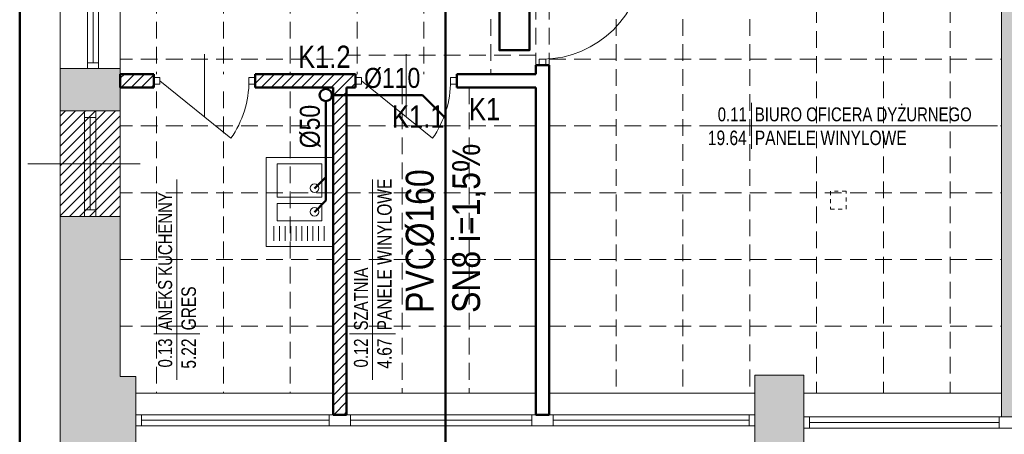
# Model space of a CAD drawing. Header units: millimetres. Extents: x -23540 to 53212, y -37964 to 41185.
# Tile 72 of 203: x -4095 to -3211, y -32273 to -31900. Entities that reach past the tile are written whole.
import ezdxf
from ezdxf.enums import TextEntityAlignment as Align

# ---------------------------------------------------------------- set-up
doc = ezdxf.new("R2010")
doc.units = ezdxf.units.MM
doc.linetypes.add('0.5_0.5', pattern=[1, 0.5, -0.5])
doc.linetypes.add('DASHEDX2', pattern=[1.5, 1, -0.5])
doc.layers.get('0').update_dxf_attribs({"lineweight": 18})
for name, color, linetype, lineweight in [('BA_KS_ist.', 34, 'Continuous', 50), ('BA_met', 7, 'Continuous', 18), ('BA_sym', 7, 'Continuous', 18), ('M_Ramki rysunków', 2, 'Continuous', 18), ('mm_klimatyzacja', 94, 'Continuous', 50), ('MM_KS_OPISY', 7, 'Continuous', 9), ('mm_opisy_2_KS', 1, 'Continuous', 18), ('PG_PRZERYWANE_ŚREDNIE', 1, 'DASHEDX2', 18), ('PG_WIDOKOWE_CIENKIE', 1, 'Continuous', 18), ('PG_WYPOSAŻENIE', 1, 'Continuous', 18), ('PG_ŚCIANY_DZIAŁOWE', 3, 'Continuous', 18), ('Wyposażenie', 134, 'Continuous', 18), ('WYPOSAŻENIE GARAŻU', 253, 'Continuous', 5)]:
    doc.layers.add(name, color=color, linetype=linetype, lineweight=lineweight)
doc.styles.add('ROMANS', font='bikromsw.shx', dxfattribs={"width": 0.8})
doc.styles.get("Standard").update_dxf_attribs({"font": 'arial.ttf'})

# ---------------------------------------------------------------- blocks, each defined once
blk = doc.blocks.new('bikmet')
blk.add_line((0, 1.65), (0, -1.65))
at = {"style": 'ROMANS', "width": 0.8}
blk.add_attdef('NRPOM', text='', height=1, dxfattribs=at).set_placement((-0.333, 0.333), align=Align.RIGHT)
blk.add_attdef('NWAPOM', (0.25, 0.333), '', height=1, dxfattribs=at)
blk.add_attdef('RAREA', text='', height=1.042, dxfattribs=at).set_placement((-0.333, -0.333), align=Align.TOP_RIGHT)
blk.add_attdef('PODLOGA', text='', height=1.042, dxfattribs=at).set_placement((0.25, -0.333), align=Align.TOP_LEFT)
blk = doc.blocks.new('jamb')
blk.add_lwpolyline([(-0.5, -0.5), (-0.5, 0.5), (0.5, 0.5), (0.5, -0.5)], close=True)
blk = doc.blocks.new('dr1h901')
at = {"color": 0}
blk.add_line((-0.5, 0), (-0.5, 1), dxfattribs=at)
blk.add_line((0, 0.3622), (0, -0.2655))
blk.add_arc((-0.5, 0), 1, 0, 90, dxfattribs=at)

msp = doc.modelspace()

# ---------------------------------------------------------------- hatches: boundary and pattern name
at = {"layer": 'PG_ŚCIANY_DZIAŁOWE', "true_color": 0x636466, "transparency": 33554610}
h = msp.add_hatch(color=251, dxfattribs=at)
h.dxf.hatch_style = 1
h.paths.add_polyline_path([(-3198.41, -31625.84), (-3226.91, -31625.84), (-3226.91, -31640.84), (-3213.41, -31640.84), (-3213.41, -32257.34), (-3198.41, -32257.34)])
h = msp.add_hatch(color=251, dxfattribs=at)
h.dxf.hatch_style = 1
h.paths.add_polyline_path([(-4004.41, -31944.34), (-4058.41, -31944.34), (-4058.41, -31982.34), (-4004.41, -31982.34)])
h = msp.add_hatch(color=251, dxfattribs=at)
h.dxf.hatch_style = 1
h.paths.add_polyline_path([(-4004.41, -32077.34), (-4043.53, -32077.34), (-4043.53, -32144.83), (-4058.41, -32144.83), (-4058.41, -32289.84), (-3990.41, -32289.84), (-3990.41, -32235.84), (-3990.41, -32220.84), (-4004.41, -32220.84)])
h.paths.add_polyline_path([(-4043.53, -32077.34), (-4058.41, -32077.34), (-4058.41, -32144.83), (-4043.53, -32144.83)], flags=17)
h = msp.add_hatch(color=251, dxfattribs=at)
h.dxf.hatch_style = 1
h.paths.add_polyline_path([(-3390.91, -32219.84), (-3434.91, -32219.84), (-3434.91, -32289.84), (-3390.91, -32289.84)])

# ---------------------------------------------------------------- linework, layer by layer
at = {"color": 251, "true_color": 0x636466}
for p, q in [((-4058.41, -31982.34), (-4058.41, -29819.84)), ((-3213.41, -31640.84), (-3213.41, -32257.34)), ((-4033.91, -31944.34), (-4033.91, -31666.34)), ((-4023.91, -31944.34), (-4023.91, -31666.34)), ((-4004.41, -31666.34), (-4004.41, -31982.34)), ((-4028.91, -31939.34), (-4028.91, -31864.84)), ((-4023.91, -31939.34), (-4033.91, -31939.34)), ((-4004.41, -31944.34), (-4058.41, -31944.34)), ((-4004.41, -31944.34), (-4004.41, -31949.34)), ((-3888.91, -31958.34), (-3888.91, -31952.34)), ((-3888.91, -31952.34), (-3883.41, -31952.34)), ((-3883.41, -31958.34), (-3888.91, -31958.34)), ((-3883.41, -31952.34), (-3883.41, -31958.34)), ((-3707.91, -31958.34), (-3707.91, -31952.34)), ((-3707.91, -31952.34), (-3702.41, -31952.34)), ((-3702.41, -31958.34), (-3707.91, -31958.34)), ((-3702.41, -31952.34), (-3702.41, -31958.34)), ((-4004.41, -31982.34), (-4058.41, -31982.34)), ((-4058.41, -31982.34), (-4058.41, -32077.34)), ((-4058.41, -31982.34), (-4004.41, -31982.34)), ((-4058.41, -32077.34), (-4058.41, -31982.34)), ((-4036.41, -31982.34), (-4036.41, -31988.34)), ((-4026.41, -31982.34), (-4026.41, -31988.34)), ((-4004.41, -31982.34), (-4004.41, -32077.34)), ((-4004.41, -31982.34), (-4004.41, -32077.34)), ((-4026.41, -31988.34), (-4036.41, -31988.34)), ((-4036.41, -31988.34), (-4036.41, -32071.34)), ((-4031.41, -31988.34), (-4031.41, -32071.34)), ((-4026.41, -31988.34), (-4026.41, -32071.34)), ((-4026.41, -32071.34), (-4036.41, -32071.34)), ((-4036.41, -32071.34), (-4036.41, -32077.34)), ((-4026.41, -32071.34), (-4026.41, -32077.34)), ((-4058.41, -32289.84), (-4058.41, -32077.34)), ((-4004.41, -32077.34), (-4058.41, -32077.34)), ((-4004.41, -32077.34), (-4058.41, -32077.34)), ((-4004.41, -32077.34), (-4004.41, -32220.84)), ((-4004.41, -32220.84), (-3990.41, -32220.84)), ((-3990.41, -32235.84), (-3990.41, -32220.84)), ((-3390.91, -32219.84), (-3434.91, -32219.84)), ((-3434.91, -32219.84), (-3434.91, -32289.84)), ((-3390.91, -32219.84), (-3390.91, -32289.84)), ((-3813.41, -32235.84), (-3990.41, -32235.84)), ((-3990.41, -32235.84), (-3990.41, -32289.84)), ((-3631.41, -32235.84), (-3801.41, -32235.84)), ((-3434.91, -32235.84), (-3619.41, -32235.84)), ((-3213.41, -32235.84), (-3390.91, -32235.84)), ((-3990.41, -32255.34), (-3990.41, -32265.34)), ((-3434.91, -32255.34), (-3990.41, -32255.34)), ((-3985.41, -32255.34), (-3985.41, -32265.34)), ((-3816.91, -32265.34), (-3816.91, -32255.34)), ((-3797.91, -32265.34), (-3797.91, -32255.34)), ((-3439.91, -32255.34), (-3439.91, -32265.34)), ((-3434.91, -32255.34), (-3434.91, -32265.34)), ((-3390.91, -32257.34), (-3390.91, -32267.34)), ((-3196.41, -32257.34), (-3390.91, -32257.34)), ((-3385.91, -32257.34), (-3385.91, -32267.34)), ((-3215.41, -32257.34), (-3215.41, -32267.34)), ((-3434.91, -32265.34), (-3990.41, -32265.34)), ((-3816.91, -32260.34), (-3985.41, -32260.34)), ((-3634.91, -32260.34), (-3797.91, -32260.34)), ((-3439.91, -32260.34), (-3615.91, -32260.34)), ((-3390.91, -32267.34), (-3196.41, -32267.34)), ((-3385.91, -32262.34), (-3215.41, -32262.34))]:
    msp.add_line(p, q, dxfattribs=at)
at = {"color": 251, "true_color": 0x636466, "extrusion": (0, 0, -1)}
for p, q in [((-3928.91, -31987.93), (-3928.91, -31931.44)), ((-3747.91, -31987.93), (-3747.91, -31931.44)), ((-3968.91, -31955.34), (-3905.15, -32006.91)), ((-3787.91, -31955.34), (-3724.15, -32006.91))]:
    msp.add_line(p, q, dxfattribs=at)
at = {"color": 251, "lineweight": 20, "true_color": 0x636466}
for p, q in [((-3974.41, -31949.34), (-3974.41, -31961.34)), ((-3883.41, -31949.34), (-3883.41, -31961.34)), ((-3793.41, -31949.34), (-3793.41, -31961.34)), ((-3702.41, -31949.34), (-3702.41, -31961.34)), ((-3712.91, -32327.7), (-3712.91, -32226.66)), ((-3634.91, -32265.34), (-3634.91, -32255.34)), ((-3615.91, -32265.34), (-3615.91, -32255.34))]:
    msp.add_line(p, q, dxfattribs=at)
at = {"color": 251, "true_color": 0x636466, "extrusion": (0, 0, -1)}
for centre in [(3978.91, -31955.34), (3797.91, -31955.34)]:
    msp.add_arc(centre, 90, 180, 214.95948, dxfattribs=at)
at = {"layer": 'BA_KS_ist.', "linetype": 'Continuous', "ltscale": 25}
for p, q in [((-3712.4, -32374.09), (-3712.4, -30212.11)), ((-3814.49, -31968.11), (-3733.22, -31968.11)), ((-3733.22, -31968.11), (-3712.4, -31988.94))]:
    msp.add_line(p, q, dxfattribs=at)
at = {"layer": 'BA_KS_ist.', "color": 30, "linetype": 'Continuous', "ltscale": 25}
for p, q in [((-3819.99, -31973.61), (-3819.99, -32063)), ((-3819.99, -32041.83), (-3830.22, -32052.06)), ((-3819.99, -32063), (-3830.22, -32073.22))]:
    msp.add_line(p, q, dxfattribs=at)
at = {"layer": 'BA_KS_ist.', "linetype": 'Continuous', "ltscale": 25}
msp.add_lwpolyline([(-3420.8, -30183.83), (-3612.02, -30183.83), (-3712.4, -30284.21), (-3712.4, -32374.09)], dxfattribs=at)
at = {"layer": 'BA_KS_ist.', "color": 30, "linetype": 'Continuous', "ltscale": 25}
msp.add_circle((-3819.99, -31968.11), 5.5, dxfattribs=at)
at = {"layer": 'BA_met', "color": 251, "true_color": 0x636466}
for p, q in [((-3479.37, -31995.91), (-3216.96, -31995.91)), ((-3953.75, -32224.1), (-3953.75, -32043.96)), ((-3778.01, -32224.1), (-3778.01, -32043.96))]:
    msp.add_line(p, q, dxfattribs=at)
at = {"layer": 'BA_sym', "color": 251, "true_color": 0x636466}
msp.add_line((-3986.45, -32029.84), (-4087.47, -32029.84), dxfattribs=at)
at = {"layer": 'M_Ramki rysunków', "color": 18, "lineweight": 50, "true_color": 0x000000}
msp.add_line((-4094.73, -33095.36), (-4094.73, -28995.36), dxfattribs=at)
at = {"layer": 'mm_klimatyzacja', "color": 251, "linetype": 'Continuous', "lineweight": 50, "ltscale": 50, "true_color": 0x636466}
msp.add_lwpolyline([(-3637.18, -31843.94), (-3637.18, -31927.94), (-3664.18, -31927.94), (-3664.18, -31843.94)], close=True, dxfattribs=at)
at = {"layer": 'PG_PRZERYWANE_ŚREDNIE', "color": 251, "lineweight": 15, "ltscale": 15, "true_color": 0x636466}
for p, q in [((-3971.91, -31632.34), (-3971.91, -31949.34)), ((-3911.91, -31632.34), (-3911.91, -31949.34)), ((-3851.91, -31632.34), (-3851.91, -31949.34)), ((-3791.91, -31632.34), (-3791.91, -31949.34)), ((-3731.91, -31632.34), (-3731.91, -31949.34)), ((-3379.41, -31640.84), (-3379.41, -32235.84)), ((-3319.41, -31640.84), (-3319.41, -32235.84)), ((-3259.41, -31640.84), (-3259.41, -32235.84)), ((-3671.91, -31832.34), (-3671.91, -31949.34)), ((-3559.41, -31832.34), (-3559.41, -32235.84)), ((-3499.41, -31832.34), (-3499.41, -32235.84)), ((-3439.41, -31832.34), (-3439.41, -32235.84)), ((-3631.41, -31840.34), (-3631.41, -31941.34)), ((-3619.41, -31840.34), (-3619.41, -31941.34)), ((-3631.41, -31932.34), (-3801.41, -31932.34)), ((-3813.41, -31935.84), (-4004.41, -31935.84)), ((-3619.41, -31935.84), (-3213.41, -31935.84)), ((-3971.91, -31964.84), (-3971.91, -32235.84)), ((-3911.91, -31964.84), (-3911.91, -32235.84)), ((-3851.91, -31964.84), (-3851.91, -32235.84)), ((-3751.41, -31961.34), (-3751.41, -32235.84)), ((-3691.41, -31961.34), (-3691.41, -32235.84)), ((-3813.41, -31995.84), (-4004.41, -31995.84)), ((-3631.41, -31995.84), (-3801.41, -31995.84)), ((-3619.41, -31995.84), (-3213.41, -31995.84)), ((-3813.41, -32055.84), (-4004.41, -32055.84)), ((-3631.41, -32055.84), (-3801.41, -32055.84)), ((-3619.41, -32055.84), (-3213.41, -32055.84)), ((-3813.41, -32115.84), (-4004.41, -32115.84)), ((-3631.41, -32115.84), (-3801.41, -32115.84)), ((-3619.41, -32115.84), (-3213.41, -32115.84)), ((-3813.41, -32175.84), (-4004.41, -32175.84)), ((-3631.41, -32175.84), (-3801.41, -32175.84)), ((-3619.41, -32175.84), (-3213.41, -32175.84))]:
    msp.add_line(p, q, dxfattribs=at)
at = {"layer": 'PG_WIDOKOWE_CIENKIE', "color": 251, "lineweight": 50, "true_color": 0x636466}
for p, q in [((-3631.41, -31949.34), (-3631.41, -31941.34)), ((-3631.41, -31941.34), (-3619.41, -31941.34)), ((-3619.41, -32255.34), (-3619.41, -31941.34)), ((-4004.41, -31949.34), (-3974.41, -31949.34)), ((-4004.41, -31949.34), (-4004.41, -31961.34)), ((-3974.41, -31961.34), (-3974.41, -31949.34)), ((-3883.41, -31949.34), (-3793.41, -31949.34)), ((-3883.41, -31961.34), (-3883.41, -31949.34)), ((-3793.41, -31961.34), (-3793.41, -31949.34)), ((-3702.41, -31949.34), (-3631.41, -31949.34)), ((-3702.41, -31961.34), (-3702.41, -31949.34)), ((-4004.41, -31961.34), (-3974.41, -31961.34)), ((-3883.41, -31961.34), (-3813.41, -31961.34)), ((-3813.41, -32255.34), (-3813.41, -31961.34)), ((-3801.41, -31961.34), (-3793.41, -31961.34)), ((-3801.41, -32255.34), (-3801.41, -31961.34)), ((-3702.41, -31961.34), (-3631.41, -31961.34)), ((-3631.41, -32255.34), (-3631.41, -31961.34)), ((-3813.41, -32255.34), (-3801.41, -32255.34)), ((-3631.41, -32255.34), (-3619.41, -32255.34))]:
    msp.add_line(p, q, dxfattribs=at)
at = {"layer": 'PG_WIDOKOWE_CIENKIE', "color": 251, "linetype": 'Continuous', "lineweight": 18, "true_color": 0x636466}
for p, q in [((-4004.41, -31952.97), (-4000.77, -31949.34)), ((-4003.79, -31961.34), (-3991.79, -31949.34)), ((-3994.81, -31961.34), (-3982.81, -31949.34)), ((-3985.83, -31961.34), (-3974.41, -31949.91)), ((-3883.41, -31957.69), (-3875.05, -31949.34)), ((-3878.07, -31961.34), (-3866.07, -31949.34)), ((-3869.09, -31961.34), (-3857.09, -31949.34)), ((-3860.11, -31961.34), (-3848.11, -31949.34)), ((-3851.13, -31961.34), (-3839.13, -31949.34)), ((-3842.15, -31961.34), (-3830.15, -31949.34)), ((-3833.17, -31961.34), (-3821.17, -31949.34)), ((-3824.19, -31961.34), (-3812.19, -31949.34)), ((-3815.21, -31961.34), (-3803.21, -31949.34)), ((-3813.41, -31968.51), (-3794.23, -31949.34)), ((-3976.85, -31961.34), (-3974.41, -31958.89)), ((-3797.25, -31961.34), (-3793.41, -31957.49)), ((-3813.41, -31977.49), (-3801.41, -31965.49)), ((-3813.41, -31986.47), (-3801.41, -31974.47)), ((-4058.41, -31986.98), (-4053.76, -31982.34)), ((-4058.41, -31995.96), (-4044.78, -31982.34)), ((-4058.41, -32004.94), (-4035.8, -31982.34)), ((-4058.41, -32013.92), (-4026.82, -31982.34)), ((-4058.41, -32022.9), (-4017.84, -31982.34)), ((-4058.41, -32031.88), (-4008.86, -31982.34)), ((-3813.41, -31995.46), (-3801.41, -31983.46)), ((-4058.41, -32040.86), (-4004.41, -31986.86)), ((-3813.41, -32004.44), (-3801.41, -31992.44)), ((-4058.41, -32049.84), (-4004.41, -31995.84)), ((-3813.41, -32013.42), (-3801.41, -32001.42)), ((-4058.41, -32058.82), (-4004.41, -32004.82)), ((-3813.41, -32022.4), (-3801.41, -32010.4)), ((-4058.41, -32067.8), (-4004.41, -32013.8)), ((-3813.41, -32031.38), (-3801.41, -32019.38)), ((-4058.41, -32076.78), (-4004.41, -32022.78)), ((-3813.41, -32040.36), (-3801.41, -32028.36)), ((-4049.98, -32077.34), (-4004.41, -32031.76)), ((-3813.41, -32049.34), (-3801.41, -32037.34)), ((-4041, -32077.34), (-4004.41, -32040.74)), ((-3813.41, -32058.32), (-3801.41, -32046.32)), ((-4032.02, -32077.34), (-4004.41, -32049.72)), ((-3813.41, -32067.3), (-3801.41, -32055.3)), ((-4023.04, -32077.34), (-4004.41, -32058.7)), ((-3813.41, -32076.28), (-3801.41, -32064.28)), ((-4014.06, -32077.34), (-4004.41, -32067.68)), ((-3813.41, -32085.26), (-3801.41, -32073.26)), ((-4005.08, -32077.34), (-4004.41, -32076.66)), ((-3813.41, -32094.24), (-3801.41, -32082.24)), ((-3813.41, -32103.22), (-3801.41, -32091.22)), ((-3813.41, -32112.2), (-3801.41, -32100.2)), ((-3813.41, -32121.18), (-3801.41, -32109.18)), ((-3813.41, -32130.16), (-3801.41, -32118.16)), ((-3813.41, -32139.14), (-3801.41, -32127.14)), ((-3813.41, -32148.12), (-3801.41, -32136.12)), ((-3813.41, -32157.1), (-3801.41, -32145.1)), ((-3813.41, -32166.08), (-3801.41, -32154.08)), ((-3813.41, -32175.06), (-3801.41, -32163.06)), ((-3813.41, -32184.04), (-3801.41, -32172.04)), ((-3813.41, -32193.02), (-3801.41, -32181.02)), ((-3813.41, -32202), (-3801.41, -32190)), ((-3813.41, -32210.98), (-3801.41, -32198.98)), ((-3813.41, -32219.96), (-3801.41, -32207.96)), ((-3813.41, -32228.94), (-3801.41, -32216.94)), ((-3813.41, -32237.92), (-3801.41, -32225.92)), ((-3813.41, -32246.9), (-3801.41, -32234.9)), ((-3812.86, -32255.34), (-3801.41, -32243.88)), ((-3803.88, -32255.34), (-3801.41, -32252.86))]:
    msp.add_line(p, q, dxfattribs=at)
at = {"layer": 'PG_WIDOKOWE_CIENKIE', "color": 251, "linetype": '0.5_0.5', "ltscale": 7, "true_color": 0x636466}
for p, q in [((-3352.96, -32054.63), (-3366.96, -32054.63)), ((-3366.96, -32054.63), (-3366.96, -32070.63)), ((-3352.96, -32070.63), (-3352.96, -32054.63)), ((-3366.96, -32070.63), (-3352.96, -32070.63))]:
    msp.add_line(p, q, dxfattribs=at)
at = {"layer": 'PG_WYPOSAŻENIE', "color": 251, "true_color": 0x636466}
for p, q in [((-3813.41, -32024.34), (-3873.41, -32024.34)), ((-3873.41, -32024.34), (-3873.41, -32104.34)), ((-3863.54, -32029.89), (-3863.54, -32059.89)), ((-3823.54, -32029.89), (-3863.54, -32029.89)), ((-3823.54, -32059.89), (-3823.54, -32029.89)), ((-3863.54, -32059.89), (-3823.54, -32059.89)), ((-3863.54, -32065.44), (-3863.54, -32081.06)), ((-3823.54, -32065.44), (-3863.54, -32065.44)), ((-3823.54, -32081.06), (-3823.54, -32065.44)), ((-3863.54, -32081.06), (-3823.54, -32081.06)), ((-3866.46, -32085.8), (-3866.46, -32098.96)), ((-3861.46, -32085.8), (-3861.46, -32098.96)), ((-3856.46, -32085.8), (-3856.46, -32098.96)), ((-3851.46, -32085.8), (-3851.46, -32098.96)), ((-3846.46, -32085.8), (-3846.46, -32098.96)), ((-3841.46, -32085.8), (-3841.46, -32098.96)), ((-3836.46, -32085.8), (-3836.46, -32098.96)), ((-3831.46, -32085.8), (-3831.46, -32098.96)), ((-3826.46, -32085.8), (-3826.46, -32098.96)), ((-3821.46, -32085.8), (-3821.46, -32098.96)), ((-3813.41, -32104.34), (-3873.41, -32104.34))]:
    msp.add_line(p, q, dxfattribs=at)
for centre in [(-3830.02, -32051.86), (-3830.02, -32073.03)]:
    msp.add_circle(centre, 3.83, dxfattribs=at)
at = {"layer": 'Wyposażenie', "color": 251, "lineweight": 0, "true_color": 0x636466}
msp.add_line((-3813.41, -32024.34), (-3813.41, -31964.34), dxfattribs=at)

# ---------------------------------------------------------------- block references
at = {"layer": 'BA_met', "color": 251, "true_color": 0x636466, "xscale": 12.5, "yscale": 12.5, "zscale": 12.5}
msp.add_blockref('bikmet', (-3437.95, -31995.91), dxfattribs=at).add_auto_attribs({'NRPOM': '0.11', 'NWAPOM': 'BIURO OFICERA DYŻURNEGO', 'RAREA': '19.64', 'PODLOGA': 'PANELE WINYLOWE'})
at = {"layer": 'BA_met', "color": 251, "true_color": 0x636466, "xscale": 12.5, "yscale": 12.5, "zscale": 12.5, "rotation": 90}
for p, values in [((-3778.01, -32182.68), {'NRPOM': '0.12', 'NWAPOM': 'SZATNIA', 'RAREA': '4.67', 'PODLOGA': 'PANELE WINYLOWE'}), ((-3953.75, -32182.68), {'NRPOM': '0.13', 'NWAPOM': 'ANEKS KUCHENNY', 'RAREA': '5.22', 'PODLOGA': 'GRES'})]:
    msp.add_blockref('bikmet', p, dxfattribs=at).add_auto_attribs(values)
at = {"layer": 'WYPOSAŻENIE GARAŻU', "color": 251, "true_color": 0x636466}
for name, p, xscale, yscale, zscale, rotation in [('dr1h901', (-3625.41, -31890.84), 90, 90, -90, 270), ('jamb', (-3625.41, -31938.59), -5.5, 5.999999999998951, 5.5, 90)]:
    msp.add_blockref(name, p, dxfattribs=dict(at, xscale=xscale, yscale=yscale, zscale=zscale, rotation=rotation))
at = {"layer": 'WYPOSAŻENIE GARAŻU', "color": 251, "true_color": 0x636466, "xscale": 5.5, "yscale": 5.999999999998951, "zscale": 5.5}
for p in [(-3971.66, -31955.34), (-3790.66, -31955.34)]:
    msp.add_blockref('jamb', p, dxfattribs=at)

# ---------------------------------------------------------------- texts
at = {"layer": 'MM_KS_OPISY', "insert": (-3785.58, -31943.73), "char_height": 18, "attachment_point": 1}
msp.add_mtext_dynamic_manual_height_columns('{\\fArial Narrow|b0|i0|c238|p34;%%C110}', width=200.9859, gutter_width=1, heights=[0], dxfattribs=at)
at = {"layer": 'MM_KS_OPISY', "attachment_point": 1, "rotation": 90}
for s, width, insert, char_height in [('{\\fArial Narrow|b0|i0|c238|p34;%%C50}', 200.9859, (-3843.29, -32015.95), 18), ('\\fArial Narrow|b0|i0|c238|p34;PVC%%C160\\PSN8 i=1,5%', 169.5954, (-3748.19, -32163.82), 25)]:
    msp.add_mtext_dynamic_manual_height_columns(s, width=width, gutter_width=1, heights=[0], dxfattribs=dict(at, insert=insert, char_height=char_height))
at = {"layer": 'mm_opisy_2_KS', "char_height": 20, "attachment_point": 1}
for s, insert in [('\\fArial Narrow|b0|i0|c238|p34;K1.2', (-3844.84, -31923.76)), ('{\\fArial Narrow|b0|i0|c238|p34;K1}', (-3691.41, -31970.74)), ('\\fArial Narrow|b0|i0|c238|p34;K1.1', (-3760.52, -31977.49))]:
    msp.add_mtext_dynamic_manual_height_columns(s, width=6.3197, gutter_width=1, heights=[0], dxfattribs=dict(at, insert=insert))

doc.saveas('drawing.dxf')
